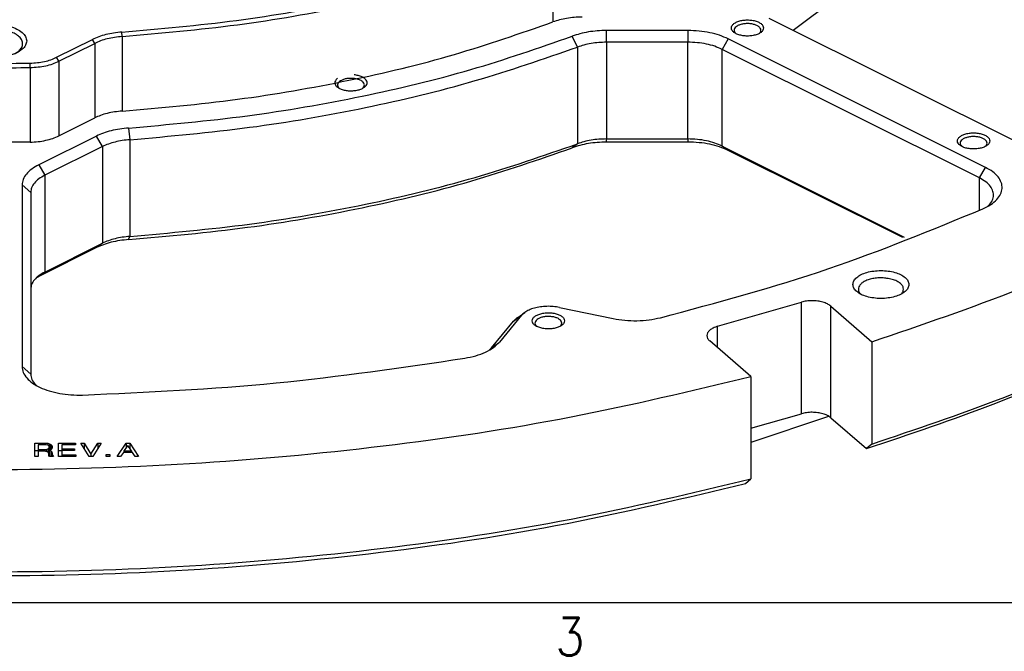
# Model space of a CAD drawing. Header units: inches. Extents: x -343 to 520, y -275 to 283.
# Tile 6 of 42: x -122 to -31, y -274 to -215. Entities that reach past the tile are written whole.
import ezdxf

# ---------------------------------------------------------------- set-up
doc = ezdxf.new("R2010")
doc.units = ezdxf.units.IN
doc.layers.add('1', color=7, linetype='Continuous')
doc.styles.add('CONVERTER_11', font='txt.shx', dxfattribs={"width": 0.9})

# ---------------------------------------------------------------- blocks, each defined once
blk = doc.blocks.new('0515-2034_4__134', base_point=(-127.635, -217.979))
at = {"color": 7, "linetype": 'Continuous'}
for p, q in [((-125.525, -216.844), (-126.2, -217.039)), ((-126.2, -217.039), (-125.525, -217.234)), ((-124.85, -216.649), (-125.525, -216.454)), ((-125.525, -216.454), (-125.525, -216.844)), ((-125.525, -216.844), (-125.525, -217.234)), ((-124.175, -216.454), (-124.85, -216.649)), ((-124.85, -216.649), (-124.85, -217.429)), ((-124.175, -216.844), (-124.175, -216.454)), ((-124.175, -216.844), (-124.175, -217.234)), ((-123.5, -217.039), (-124.175, -216.844)), ((-124.175, -217.234), (-123.5, -217.039)), ((-126.953, -217.933), (-127.095, -217.833)), ((-127.095, -217.833), (-126.849, -217.979)), ((-125.525, -217.234), (-125.525, -217.623)), ((-125.525, -217.623), (-124.85, -217.429)), ((-124.85, -217.429), (-124.175, -217.623)), ((-124.175, -217.623), (-124.175, -217.234)), ((-122.85, -217.979), (-122.605, -217.833)), ((-122.748, -217.934), (-122.605, -217.833))]:
    blk.add_line(p, q, dxfattribs=at)
blk.add_open_spline([(-122.605, -217.833), (-122.492, -217.742), (-122.284, -217.576), (-122.098, -217.234), (-122.091, -216.868), (-122.268, -216.526), (-122.59, -216.232), (-123.035, -215.989), (-123.58, -215.805), (-124.196, -215.69), (-124.85, -215.651), (-125.504, -215.69), (-126.12, -215.805), (-126.665, -215.989), (-127.11, -216.232), (-127.432, -216.526), (-127.609, -216.868), (-127.602, -217.234), (-127.416, -217.576), (-127.208, -217.742), (-127.095, -217.833)], degree=3, knots=[0, 0, 0, 0, 0.431161, 0.7939, 1.127127, 1.486342, 1.912254, 2.418235, 2.997558, 3.631415, 4.294123, 4.956832, 5.590688, 6.170011, 6.675992, 7.101904, 7.461119, 7.794346, 8.157085, 8.588246, 8.588246, 8.588246, 8.588246], dxfattribs=at)
blk = doc.blocks.new('E7018-22581_smp_connector_ring__143', base_point=(-216.35, -226.202))
at = {"color": 1, "linetype": 'Continuous'}
for p, q in [((-72.77, -208.071), (-72.77, -215.017)), ((-112.84, -216.37), (-112.881, -215.962)), ((-115.397, -217.007), (-115.609, -216.641)), ((-115.397, -217.007), (-115.397, -223.953)), ((-112.84, -216.37), (-112.84, -223.316)), ((-121.404, -219.256), (-121.416, -218.847)), ((-118.726, -218.672), (-118.939, -218.306)), ((-118.726, -218.672), (-118.726, -225.618)), ((-121.404, -219.256), (-121.404, -226.202))]:
    blk.add_line(p, q, dxfattribs=at)
at = {"color": 7, "linetype": 'Continuous'}
for p, q in [((-118.939, -218.306), (-115.609, -216.641)), ((-118.726, -218.672), (-115.397, -217.007)), ((-118.726, -225.618), (-115.397, -223.953)), ((-121.404, -226.202), (-128.296, -226.202))]:
    blk.add_line(p, q, dxfattribs=at)
for points, knots in [([(-112.881, -215.962), (-109.311, -215.647), (-102.261, -215.024), (-91.97, -213.225), (-82.174, -210.902), (-75.973, -208.744), (-72.951, -207.692)], [0, 0, 0, 0, 10.747141, 21.224477, 31.313678, 40.908629, 40.908629, 40.908629, 40.908629]), ([(-112.84, -216.37), (-109.257, -216.054), (-102.182, -215.429), (-91.855, -213.624), (-82.025, -211.292), (-75.803, -209.127), (-72.77, -208.071)], [0, 0, 0, 0, 10.784544, 21.298344, 31.422658, 41.051003, 41.051003, 41.051003, 41.051003]), ([(-121.725, -216.779), (-121.749, -216.639), (-121.8, -216.335), (-122.159, -215.955), (-122.66, -215.64), (-123.308, -215.401), (-124.052, -215.25), (-124.85, -215.199), (-125.648, -215.25), (-126.393, -215.401), (-127.039, -215.64), (-127.546, -215.955), (-127.887, -216.335), (-128.016, -216.779), (-127.887, -217.223), (-127.546, -217.603), (-127.039, -217.918), (-126.393, -218.158), (-125.648, -218.308), (-124.85, -218.359), (-124.052, -218.308), (-123.308, -218.158), (-122.66, -217.918), (-122.159, -217.603), (-121.8, -217.223), (-121.749, -216.919), (-121.725, -216.779)], [0, 0, 0, 0, 0.418189, 0.907549, 1.500299, 2.193506, 2.963191, 3.773751, 4.584311, 5.353996, 6.047203, 6.639953, 7.129314, 7.547502, 7.965691, 8.455051, 9.047801, 9.741008, 10.510693, 11.321253, 12.131813, 12.901498, 13.594705, 14.187455, 14.676816, 15.095004, 15.095004, 15.095004, 15.095004]), ([(-112.84, -223.316), (-109.257, -222.999), (-102.182, -222.375), (-91.855, -220.569), (-82.025, -218.238), (-75.803, -216.072), (-72.77, -215.017)], [0, 0, 0, 0, 10.784544, 21.298344, 31.422658, 41.051003, 41.051003, 41.051003, 41.051003]), ([(-70.061, -214.563), (-70.303, -214.569), (-70.781, -214.58), (-71.482, -214.67), (-72.148, -214.805), (-72.567, -214.948), (-72.77, -215.017)], [0, 0, 0, 0, 0.724297, 1.434522, 2.117262, 2.760468, 2.760468, 2.760468, 2.760468]), ([(-112.881, -215.962), (-113.134, -215.985), (-113.63, -216.031), (-114.345, -216.178), (-115.008, -216.37), (-115.414, -216.553), (-115.609, -216.641)], [0, 0, 0, 0, 0.760511, 1.493605, 2.186181, 2.827318, 2.827318, 2.827318, 2.827318]), ([(-112.84, -216.37), (-113.076, -216.392), (-113.541, -216.435), (-114.212, -216.573), (-114.834, -216.752), (-115.214, -216.924), (-115.397, -217.007)], [0, 0, 0, 0, 0.712979, 1.400255, 2.049545, 2.650611, 2.650611, 2.650611, 2.650611]), ([(-121.416, -218.847), (-121.187, -218.836), (-120.737, -218.816), (-120.085, -218.706), (-119.481, -218.548), (-119.114, -218.384), (-118.939, -218.306)], [0, 0, 0, 0, 0.686202, 1.351035, 1.978134, 2.553774, 2.553774, 2.553774, 2.553774]), ([(-121.404, -219.256), (-121.157, -219.245), (-120.67, -219.223), (-119.966, -219.104), (-119.313, -218.933), (-118.916, -218.757), (-118.726, -218.672)], [0, 0, 0, 0, 0.74184, 1.460578, 2.138524, 2.760837, 2.760837, 2.760837, 2.760837]), ([(-112.84, -223.316), (-113.076, -223.338), (-113.541, -223.381), (-114.212, -223.518), (-114.834, -223.698), (-115.214, -223.87), (-115.397, -223.953)], [0, 0, 0, 0, 0.712979, 1.400255, 2.049545, 2.650611, 2.650611, 2.650611, 2.650611]), ([(-121.404, -226.202), (-121.157, -226.191), (-120.67, -226.169), (-119.966, -226.049), (-119.313, -225.879), (-118.916, -225.702), (-118.726, -225.618)], [0, 0, 0, 0, 0.74184, 1.460578, 2.138524, 2.760837, 2.760837, 2.760837, 2.760837])]:
    blk.add_open_spline(points, degree=3, knots=knots, dxfattribs=at)
for points in [[(-128.284, -218.847), (-127.14, -218.863), (-124.85, -218.895), (-122.56, -218.863), (-121.416, -218.847)], [(-128.296, -219.256), (-127.147, -219.273), (-124.85, -219.305), (-122.553, -219.273), (-121.404, -219.256)]]:
    blk.add_open_spline(points, degree=3, dxfattribs=at)
blk = doc.blocks.new('N2398-62570_port_scale_rf_probe_card_ring__145', base_point=(-216.35, -226.202))
for name, p in [('E7018-22581_smp_connector_ring__143', (-216.35, -226.202)), ('0515-2034_4__134', (-127.635, -217.979))]:
    blk.add_blockref(name, p)
blk = doc.blocks.new('psrf_probe_card_unit__146', base_point=(-216.35, -226.202))
blk.add_blockref('N2398-62570_port_scale_rf_probe_card_ring__145', (-216.35, -226.202))
blk = doc.blocks.new('probecard_stiffener_1__147', base_point=(-277.25, -266.577))
at = {"color": 7, "linetype": 'Continuous'}
for p, q in [((-50.417, -215.792), (-46.475, -212.809)), ((-28.712, -226.644), (-52.645, -214.678)), ((-60.211, -215.811), (-67.788, -215.811)), ((-55.796, -216.062), (-55.778, -216.079)), ((-53.562, -216.08), (-53.522, -216.039)), ((-60.211, -216.904), (-67.788, -216.904)), ((-32.53, -228.554), (-56.463, -216.587)), ((-33.096, -229.529), (-57.029, -217.563)), ((-92.809, -220.261), (-92.85, -220.294)), ((-91.163, -219.949), (-91.253, -219.939)), ((-92.683, -221.161), (-92.665, -221.178)), ((-90.448, -221.178), (-90.415, -221.144)), ((-115.24, -225.639), (-120.598, -228.318)), ((-67.788, -225.911), (-60.211, -225.911)), ((-60.211, -226.203), (-67.788, -226.203)), ((-114.674, -226.614), (-120.032, -229.293)), ((-57.029, -226.57), (-40.076, -235.046)), ((-40.223, -235.099), (-56.463, -226.98)), ((-34.759, -226.581), (-34.742, -226.597)), ((-32.525, -226.598), (-32.486, -226.557)), ((-122.15, -230.191), (-122.15, -247.114)), ((-121.35, -230.884), (-121.35, -247.807)), ((-32.316, -232.186), (-32.306, -232.178)), ((-115.24, -236.031), (-120.598, -238.71)), ((-120.032, -238.3), (-114.674, -235.621)), ((-120.812, -238.825), (-120.784, -238.808)), ((-120.784, -238.808), (-120.598, -238.71)), ((-44.195, -240.298), (-44.073, -240.389)), ((-72.154, -241.599), (-67.163, -242.633)), ((-57.447, -243.357), (-49.653, -241.107)), ((-46.921, -241.473), (-43.09, -244.791)), ((-75.682, -242.33), (-77.75, -244.825)), ((-76.045, -242.529), (-75.392, -242.067)), ((-78.489, -245.365), (-76.421, -242.869)), ((-74.314, -243.334), (-74.296, -243.351)), ((-72.08, -243.352), (-72.04, -243.311)), ((-54.349, -248.041), (-58.179, -244.723)), ((-43.09, -244.791), (-43.09, -254.317)), ((-78.684, -245.57), (-78.675, -245.562)), ((-54.349, -248.041), (-54.349, -257.567)), ((-120.904, -248.784), (-120.809, -248.873)), ((-54.349, -252.855), (-49.653, -251.499)), ((-46.921, -251.865), (-43.591, -254.749)), ((-120.973, -255.484), (-120.973, -254.234)), ((-120.973, -254.234), (-119.989, -254.234)), ((-120.664, -254.391), (-120.664, -254.828)), ((-120.073, -254.391), (-120.664, -254.391)), ((-119.904, -254.406), (-120.073, -254.391)), ((-119.989, -254.234), (-119.764, -254.25)), ((-119.989, -254.234), (-119.989, -254.399)), ((-119.764, -254.438), (-119.904, -254.406)), ((-119.764, -254.25), (-119.764, -254.438)), ((-119.764, -254.25), (-119.595, -254.297)), ((-119.679, -254.484), (-119.764, -254.438)), ((-119.623, -254.563), (-119.679, -254.484)), ((-119.623, -254.656), (-119.623, -254.563)), ((-119.595, -254.297), (-119.482, -254.359)), ((-119.595, -254.297), (-119.595, -254.897)), ((-119.482, -254.359), (-119.37, -254.453)), ((-119.482, -254.359), (-119.482, -254.859)), ((-119.37, -254.453), (-119.342, -254.563)), ((-119.37, -254.453), (-119.37, -254.766)), ((-119.342, -254.563), (-119.342, -254.656)), ((-118.779, -255.484), (-118.779, -254.234)), ((-118.779, -254.234), (-117.176, -254.234)), ((-117.176, -254.391), (-118.47, -254.391)), ((-118.47, -254.391), (-118.47, -254.766)), ((-117.176, -254.234), (-117.176, -254.391)), ((-116.698, -254.234), (-116.389, -254.234)), ((-115.91, -255.484), (-116.698, -254.234)), ((-116.389, -254.234), (-116.389, -254.726)), ((-116.389, -254.234), (-115.742, -255.25)), ((-115.742, -255.25), (-115.095, -254.234)), ((-114.785, -254.234), (-115.573, -255.484)), ((-115.095, -254.234), (-114.785, -254.234)), ((-115.095, -254.234), (-115.095, -254.726)), ((-113.295, -255.484), (-112.479, -254.234)), ((-112.31, -254.453), (-112.676, -254.953)), ((-112.479, -254.234), (-112.479, -254.684)), ((-112.479, -254.234), (-112.141, -254.234)), ((-111.973, -254.953), (-112.31, -254.453)), ((-112.141, -254.234), (-112.141, -254.703)), ((-112.141, -254.234), (-111.326, -255.484)), ((-43.09, -254.317), (-43.591, -254.749)), ((-120.973, -254.927), (-120.664, -254.927)), ((-120.664, -255.484), (-120.973, -255.484)), ((-120.664, -254.828), (-120.664, -254.984)), ((-120.664, -254.828), (-120.073, -254.828)), ((-120.664, -254.984), (-120.664, -255.484)), ((-120.129, -254.984), (-120.664, -254.984)), ((-119.96, -255), (-120.129, -254.984)), ((-120.073, -254.828), (-119.904, -254.813)), ((-120.073, -254.828), (-120.073, -254.99)), ((-119.82, -255.031), (-119.96, -255)), ((-119.904, -254.813), (-119.764, -254.781)), ((-119.904, -254.813), (-119.904, -255.013)), ((-119.735, -255.078), (-119.82, -255.031)), ((-119.764, -254.781), (-119.679, -254.734)), ((-119.764, -254.781), (-119.764, -255.063)), ((-119.679, -255.156), (-119.735, -255.078)), ((-119.679, -254.734), (-119.623, -254.656)), ((-119.679, -254.734), (-119.679, -255.156)), ((-119.679, -255.25), (-119.679, -255.156)), ((-119.651, -255.375), (-119.679, -255.25)), ((-119.595, -255.484), (-119.651, -255.375)), ((-119.647, -255.383), (-119.623, -255.349)), ((-119.623, -254.656), (-119.623, -254.906)), ((-119.482, -254.859), (-119.623, -254.906)), ((-119.623, -254.906), (-119.482, -254.953)), ((-119.623, -254.906), (-119.623, -255.43)), ((-119.229, -255.484), (-119.595, -255.484)), ((-119.37, -254.766), (-119.482, -254.859)), ((-119.482, -254.953), (-119.482, -255.484)), ((-119.482, -254.953), (-119.37, -255.047)), ((-119.342, -254.656), (-119.37, -254.766)), ((-119.37, -255.047), (-119.342, -255.156)), ((-119.37, -255.047), (-119.37, -255.484)), ((-119.342, -255.156), (-119.342, -255.25)), ((-119.342, -255.25), (-119.342, -255.484)), ((-119.342, -255.25), (-119.314, -255.359)), ((-119.314, -255.359), (-119.314, -255.484)), ((-119.314, -255.359), (-119.229, -255.484)), ((-118.779, -254.927), (-118.47, -254.927)), ((-117.148, -255.484), (-118.779, -255.484)), ((-118.47, -254.766), (-118.47, -254.922)), ((-118.47, -254.766), (-117.289, -254.766)), ((-118.47, -254.922), (-118.47, -255.328)), ((-117.289, -254.922), (-118.47, -254.922)), ((-118.47, -255.328), (-117.148, -255.328)), ((-118.47, -255.328), (-118.47, -255.484)), ((-117.289, -254.766), (-117.289, -254.922)), ((-117.148, -255.328), (-117.148, -255.484)), ((-115.573, -255.484), (-115.91, -255.484)), ((-115.742, -255.25), (-115.742, -255.484)), ((-114.335, -255.297), (-113.998, -255.297)), ((-114.335, -255.484), (-114.335, -255.297)), ((-113.998, -255.484), (-114.335, -255.484)), ((-113.998, -255.297), (-113.998, -255.484)), ((-112.985, -255.484), (-113.295, -255.484)), ((-112.732, -255.109), (-112.985, -255.484)), ((-111.888, -255.109), (-112.732, -255.109)), ((-112.676, -254.953), (-112.676, -255.109)), ((-112.676, -254.953), (-111.973, -254.953)), ((-111.973, -254.953), (-111.973, -255.109)), ((-111.635, -255.484), (-111.888, -255.109)), ((-111.326, -255.484), (-111.635, -255.484)), ((-54.849, -257.999), (-54.349, -257.567))]:
    blk.add_line(p, q, dxfattribs=at)
at = {"color": 1, "linetype": 'Continuous'}
for p, q in [((-67.788, -216.904), (-67.788, -215.811)), ((-60.211, -215.811), (-60.211, -216.904)), ((-70.491, -217.355), (-70.971, -216.342)), ((-67.788, -216.904), (-67.788, -225.911)), ((-60.211, -225.911), (-60.211, -216.904)), ((-56.463, -216.587), (-57.029, -217.563)), ((-70.491, -217.355), (-70.491, -226.362)), ((-57.029, -226.57), (-57.029, -217.563)), ((-112.237, -224.889), (-112.125, -225.978)), ((-114.674, -226.614), (-115.24, -225.639)), ((-112.125, -225.978), (-112.125, -234.984)), ((-67.788, -226.203), (-67.788, -225.911)), ((-60.211, -225.911), (-60.211, -226.203)), ((-114.674, -226.614), (-114.674, -235.621)), ((-70.491, -226.362), (-70.971, -226.735)), ((-56.463, -226.98), (-57.029, -226.57)), ((-120.598, -228.318), (-120.032, -229.293)), ((-33.096, -229.529), (-32.53, -228.554)), ((-120.032, -229.293), (-120.032, -238.3)), ((-33.096, -232.531), (-33.096, -229.529)), ((-121.35, -230.884), (-122.15, -230.191)), ((-112.237, -235.281), (-112.125, -234.984)), ((-114.674, -235.621), (-115.24, -236.031)), ((-120.032, -238.3), (-120.598, -238.71)), ((-49.653, -251.499), (-49.653, -241.107)), ((-46.921, -251.865), (-46.921, -241.473)), ((-76.421, -242.869), (-75.682, -242.33)), ((-57.447, -245.357), (-57.447, -243.357)), ((-78.489, -245.365), (-77.75, -244.825)), ((-122.15, -247.114), (-121.35, -247.807))]:
    blk.add_line(p, q, dxfattribs=at)
at = {"color": 7, "linetype": 'Continuous'}
for points, knots in [([(-43.09, -244.791), (-38.46, -243.217), (-29.46, -240.159), (-16.852, -234.459), (-5.548, -228.155), (4.288, -221.24), (12.561, -213.814), (19.104, -205.935), (24.026, -197.731), (25.751, -191.874), (26.587, -189.037)], [0, 0, 0, 0, 14.663837, 28.502462, 41.442015, 53.441769, 64.503168, 74.680848, 84.094437, 92.936801, 92.936801, 92.936801, 92.936801]), ([(-53.17, -215.575), (-53.184, -215.501), (-53.214, -215.34), (-53.419, -215.145), (-53.699, -214.99), (-54.057, -214.879), (-54.46, -214.822), (-54.88, -214.822), (-55.283, -214.879), (-55.64, -214.99), (-55.923, -215.145), (-56.118, -215.34), (-56.193, -215.575), (-56.118, -215.81), (-55.923, -216.004), (-55.64, -216.16), (-55.283, -216.27), (-54.88, -216.327), (-54.46, -216.327), (-54.057, -216.27), (-53.699, -216.16), (-53.419, -216.004), (-53.214, -215.81), (-53.184, -215.648), (-53.17, -215.575)], [0, 0, 0, 0, 0.219862, 0.48285, 0.805647, 1.182902, 1.596944, 2.023888, 2.43793, 2.815186, 3.137982, 3.400971, 3.620832, 3.840694, 4.103682, 4.426479, 4.803735, 5.217776, 5.644721, 6.058762, 6.436018, 6.758815, 7.021803, 7.241665, 7.241665, 7.241665, 7.241665]), ([(-53.522, -216.039), (-53.484, -215.985), (-53.41, -215.88), (-53.422, -215.675), (-53.546, -215.499), (-53.751, -215.355), (-54.025, -215.246), (-54.347, -215.179), (-54.695, -215.158), (-55.04, -215.186), (-55.357, -215.259), (-55.622, -215.374), (-55.817, -215.522), (-55.927, -215.703), (-55.92, -215.908), (-55.839, -216.009), (-55.796, -216.062)], [0, 0, 0, 0, 0.195366, 0.37337, 0.574024, 0.821358, 1.117639, 1.451762, 1.805555, 2.157803, 2.487516, 2.777255, 3.01736, 3.212726, 3.390731, 3.591385, 3.591385, 3.591385, 3.591385]), ([(-67.788, -215.811), (-68.071, -215.817), (-68.633, -215.83), (-69.457, -215.936), (-70.24, -216.095), (-70.732, -216.261), (-70.971, -216.342)], [0, 0, 0, 0, 0.850732, 1.685026, 2.48721, 3.243193, 3.243193, 3.243193, 3.243193]), ([(-56.463, -216.587), (-56.728, -216.47), (-57.283, -216.225), (-58.198, -215.994), (-59.185, -215.839), (-59.865, -215.821), (-60.211, -215.811)], [0, 0, 0, 0, 0.868131, 1.81659, 2.822204, 3.857436, 3.857436, 3.857436, 3.857436]), ([(-112.237, -224.889), (-108.549, -224.561), (-101.266, -223.912), (-90.633, -222.051), (-80.509, -219.651), (-74.097, -217.427), (-70.971, -216.342)], [0, 0, 0, 0, 11.10297, 21.92821, 32.355186, 42.275722, 42.275722, 42.275722, 42.275722]), ([(-67.788, -216.904), (-68.028, -216.909), (-68.506, -216.92), (-69.205, -217.01), (-69.87, -217.145), (-70.288, -217.286), (-70.491, -217.355)], [0, 0, 0, 0, 0.72232, 1.430683, 2.111782, 2.753654, 2.753654, 2.753654, 2.753654]), ([(-57.029, -217.563), (-57.254, -217.463), (-57.725, -217.255), (-58.502, -217.06), (-59.339, -216.928), (-59.917, -216.912), (-60.211, -216.904)], [0, 0, 0, 0, 0.737092, 1.542388, 2.396211, 3.275182, 3.275182, 3.275182, 3.275182]), ([(-112.125, -225.978), (-108.404, -225.646), (-101.055, -224.992), (-90.328, -223.114), (-80.113, -220.693), (-73.644, -218.449), (-70.491, -217.355)], [0, 0, 0, 0, 11.201993, 22.123779, 32.643749, 42.652763, 42.652763, 42.652763, 42.652763]), ([(-92.85, -220.294), (-92.91, -220.353), (-93.02, -220.462), (-93.078, -220.693), (-92.997, -220.917), (-92.807, -221.104), (-92.532, -221.255), (-92.189, -221.364), (-91.8, -221.423), (-91.393, -221.428), (-90.998, -221.379), (-90.643, -221.28), (-90.354, -221.136), (-90.146, -220.957), (-90.04, -220.739), (-90.072, -220.507), (-90.227, -220.306), (-90.473, -220.142), (-90.794, -220.015), (-91.035, -219.972), (-91.163, -219.949)], [0, 0, 0, 0, 0.247926, 0.458751, 0.673306, 0.929731, 1.242348, 1.606249, 2.005618, 2.418982, 2.822909, 3.195275, 3.518807, 3.785903, 4.006346, 4.214242, 4.45261, 4.744733, 5.09153, 5.480375, 5.480375, 5.480375, 5.480375]), ([(-90.415, -221.144), (-90.375, -221.09), (-90.299, -220.986), (-90.306, -220.78), (-90.427, -220.602), (-90.632, -220.457), (-90.905, -220.347), (-91.227, -220.278), (-91.575, -220.257), (-91.921, -220.283), (-92.24, -220.356), (-92.506, -220.471), (-92.703, -220.619), (-92.813, -220.801), (-92.807, -221.007), (-92.726, -221.107), (-92.683, -221.161)], [0, 0, 0, 0, 0.197205, 0.37561, 0.575599, 0.822147, 1.118057, 1.452392, 1.806945, 2.160359, 2.491445, 2.782537, 3.023773, 3.219908, 3.398381, 3.599522, 3.599522, 3.599522, 3.599522]), ([(-112.237, -224.889), (-112.516, -224.915), (-113.062, -224.966), (-113.848, -225.128), (-114.579, -225.339), (-115.025, -225.542), (-115.24, -225.639)], [0, 0, 0, 0, 0.837211, 1.64419, 2.406601, 3.112497, 3.112497, 3.112497, 3.112497]), ([(-112.125, -225.978), (-112.361, -226), (-112.825, -226.043), (-113.493, -226.181), (-114.113, -226.36), (-114.492, -226.532), (-114.674, -226.614)], [0, 0, 0, 0, 0.710839, 1.39601, 2.04334, 2.642686, 2.642686, 2.642686, 2.642686]), ([(-67.788, -226.203), (-68.071, -226.21), (-68.633, -226.223), (-69.457, -226.328), (-70.24, -226.487), (-70.732, -226.654), (-70.971, -226.735)], [0, 0, 0, 0, 0.850732, 1.685026, 2.48721, 3.243193, 3.243193, 3.243193, 3.243193]), ([(-67.788, -225.911), (-68.028, -225.916), (-68.506, -225.927), (-69.205, -226.016), (-69.87, -226.151), (-70.288, -226.293), (-70.491, -226.362)], [0, 0, 0, 0, 0.72232, 1.430683, 2.111782, 2.753654, 2.753654, 2.753654, 2.753654]), ([(-57.029, -226.57), (-57.254, -226.47), (-57.725, -226.262), (-58.502, -226.066), (-59.339, -225.934), (-59.917, -225.919), (-60.211, -225.911)], [0, 0, 0, 0, 0.737092, 1.542388, 2.396211, 3.275182, 3.275182, 3.275182, 3.275182]), ([(-56.463, -226.98), (-56.728, -226.862), (-57.283, -226.617), (-58.198, -226.387), (-59.185, -226.232), (-59.865, -226.213), (-60.211, -226.203)], [0, 0, 0, 0, 0.868131, 1.81659, 2.822204, 3.857436, 3.857436, 3.857436, 3.857436]), ([(-32.133, -226.093), (-32.147, -226.019), (-32.178, -225.858), (-32.382, -225.664), (-32.662, -225.508), (-33.02, -225.398), (-33.423, -225.34), (-33.843, -225.34), (-34.247, -225.398), (-34.603, -225.508), (-34.887, -225.664), (-35.081, -225.858), (-35.157, -226.093), (-35.081, -226.328), (-34.887, -226.522), (-34.603, -226.678), (-34.247, -226.788), (-33.843, -226.845), (-33.423, -226.845), (-33.02, -226.788), (-32.662, -226.678), (-32.382, -226.522), (-32.178, -226.328), (-32.147, -226.166), (-32.133, -226.093)], [0, 0, 0, 0, 0.219862, 0.48285, 0.805647, 1.182902, 1.596944, 2.023888, 2.43793, 2.815186, 3.137982, 3.400971, 3.620832, 3.840694, 4.103682, 4.426479, 4.803735, 5.217776, 5.644721, 6.058762, 6.436018, 6.758815, 7.021803, 7.241665, 7.241665, 7.241665, 7.241665]), ([(-32.486, -226.557), (-32.447, -226.503), (-32.374, -226.398), (-32.385, -226.193), (-32.509, -226.017), (-32.715, -225.873), (-32.989, -225.764), (-33.311, -225.697), (-33.658, -225.676), (-34.004, -225.704), (-34.32, -225.777), (-34.585, -225.892), (-34.781, -226.04), (-34.89, -226.222), (-34.883, -226.427), (-34.802, -226.527), (-34.759, -226.581)], [0, 0, 0, 0, 0.195367, 0.373371, 0.574025, 0.821357, 1.117637, 1.451761, 1.805554, 2.157801, 2.487516, 2.777256, 3.017362, 3.212729, 3.390733, 3.591387, 3.591387, 3.591387, 3.591387]), ([(-112.237, -235.281), (-108.549, -234.953), (-101.266, -234.304), (-90.633, -232.443), (-80.509, -230.043), (-74.097, -227.819), (-70.971, -226.735)], [0, 0, 0, 0, 11.10297, 21.92821, 32.355186, 42.275722, 42.275722, 42.275722, 42.275722]), ([(-112.125, -234.984), (-108.404, -234.653), (-101.055, -233.999), (-90.328, -232.121), (-80.113, -229.7), (-73.644, -227.456), (-70.491, -226.362)], [0, 0, 0, 0, 11.201993, 22.123779, 32.643749, 42.652763, 42.652763, 42.652763, 42.652763]), ([(-120.598, -228.318), (-120.824, -228.442), (-121.247, -228.676), (-121.745, -229.136), (-122.083, -229.644), (-122.129, -230.015), (-122.15, -230.191)], [0, 0, 0, 0, 0.771818, 1.442473, 2.023931, 2.550855, 2.550855, 2.550855, 2.550855]), ([(-32.761, -232.41), (-32.512, -232.288), (-32.047, -232.059), (-31.48, -231.595), (-31.1, -231.079), (-30.941, -230.513), (-31.029, -229.939), (-31.348, -229.406), (-31.861, -228.925), (-32.296, -228.683), (-32.53, -228.554)], [0, 0, 0, 0, 0.830917, 1.552777, 2.17366, 2.726728, 3.270145, 3.866367, 4.556699, 5.355877, 5.355877, 5.355877, 5.355877]), ([(-120.032, -229.293), (-120.224, -229.399), (-120.583, -229.597), (-121.006, -229.988), (-121.294, -230.419), (-121.332, -230.734), (-121.35, -230.884)], [0, 0, 0, 0, 0.655317, 1.224742, 1.718432, 2.16582, 2.16582, 2.16582, 2.16582]), ([(-32.306, -232.178), (-32.176, -232.039), (-31.931, -231.777), (-31.752, -231.276), (-31.797, -230.764), (-32.062, -230.286), (-32.507, -229.857), (-32.89, -229.644), (-33.096, -229.529)], [0, 0, 0, 0, 0.568618, 1.066105, 1.54457, 2.065082, 2.67009, 3.375293, 3.375293, 3.375293, 3.375293]), ([(-62.764, -242.555), (-57.504, -241.141), (-47.287, -238.396), (-37.506, -234.366), (-32.761, -232.41)], [0, 0, 0, 0, 16.322118, 31.700691, 31.700691, 31.700691, 31.700691]), ([(-43.09, -254.317), (-39.034, -252.951), (-31.116, -250.285), (-19.921, -245.413), (-9.644, -240.138), (-3.426, -236.006), (-0.416, -234.005)], [0, 0, 0, 0, 12.835537, 25.051653, 36.595598, 47.432618, 47.432618, 47.432618, 47.432618]), ([(-112.237, -235.281), (-112.516, -235.307), (-113.062, -235.359), (-113.848, -235.521), (-114.579, -235.732), (-115.025, -235.934), (-115.24, -236.031)], [0, 0, 0, 0, 0.837211, 1.64419, 2.406601, 3.112497, 3.112497, 3.112497, 3.112497]), ([(-112.125, -234.984), (-112.361, -235.007), (-112.825, -235.05), (-113.493, -235.188), (-114.113, -235.367), (-114.492, -235.539), (-114.674, -235.621)], [0, 0, 0, 0, 0.710839, 1.39601, 2.04334, 2.642686, 2.642686, 2.642686, 2.642686]), ([(-43.591, -254.749), (-39.564, -253.393), (-31.706, -250.745), (-20.594, -245.907), (-10.393, -240.671), (-4.221, -236.569), (-1.232, -234.582)], [0, 0, 0, 0, 12.740599, 24.866602, 36.325746, 47.083602, 47.083602, 47.083602, 47.083602]), ([(-120.032, -238.3), (-120.224, -238.406), (-120.583, -238.604), (-121.006, -238.995), (-121.294, -239.426), (-121.332, -239.741), (-121.35, -239.891)], [0, 0, 0, 0, 0.655317, 1.224742, 1.718432, 2.16582, 2.16582, 2.16582, 2.16582]), ([(-39.655, -239.463), (-39.675, -239.347), (-39.718, -239.094), (-40.016, -238.778), (-40.433, -238.515), (-40.972, -238.316), (-41.591, -238.192), (-42.255, -238.149), (-42.919, -238.192), (-43.539, -238.316), (-44.076, -238.515), (-44.498, -238.778), (-44.781, -239.094), (-44.889, -239.463), (-44.781, -239.833), (-44.498, -240.149), (-44.076, -240.411), (-43.539, -240.61), (-42.919, -240.735), (-42.255, -240.778), (-41.591, -240.735), (-40.972, -240.61), (-40.433, -240.411), (-40.016, -240.149), (-39.718, -239.833), (-39.675, -239.58), (-39.655, -239.463)], [0, 0, 0, 0, 0.347933, 0.755081, 1.248249, 1.824997, 2.465375, 3.139761, 3.814147, 4.454525, 5.031273, 5.524441, 5.931589, 6.279522, 6.627455, 7.034603, 7.52777, 8.104519, 8.744897, 9.419283, 10.093668, 10.734046, 11.310795, 11.803963, 12.211111, 12.559044, 12.559044, 12.559044, 12.559044]), ([(-41.451, -238.926), (-41.609, -238.9), (-41.93, -238.847), (-42.418, -238.841), (-42.897, -238.886), (-43.341, -238.987), (-43.729, -239.135), (-44.039, -239.325), (-44.258, -239.549), (-44.368, -239.805), (-44.348, -240.078), (-44.248, -240.222), (-44.195, -240.298)], [0, 0, 0, 0, 0.479824, 0.973196, 1.459757, 1.919824, 2.336532, 2.69844, 3.003334, 3.263873, 3.511272, 3.784019, 3.784019, 3.784019, 3.784019]), ([(-40.315, -240.298), (-40.257, -240.214), (-40.147, -240.052), (-40.151, -239.742), (-40.314, -239.465), (-40.601, -239.231), (-40.99, -239.041), (-41.291, -238.966), (-41.451, -238.926)], [0, 0, 0, 0, 0.300387, 0.574491, 0.874878, 1.237484, 1.670881, 2.165029, 2.165029, 2.165029, 2.165029]), ([(-72.154, -241.599), (-72.348, -241.566), (-72.74, -241.5), (-73.339, -241.488), (-73.93, -241.536), (-74.483, -241.651), (-74.979, -241.815), (-75.26, -241.987), (-75.392, -242.067)], [0, 0, 0, 0, 0.587695, 1.192324, 1.791202, 2.362163, 2.885695, 3.34746, 3.34746, 3.34746, 3.34746]), ([(-46.921, -241.473), (-47.024, -241.399), (-47.248, -241.239), (-47.667, -241.092), (-48.142, -240.994), (-48.653, -240.963), (-49.164, -240.991), (-49.493, -241.069), (-49.653, -241.107)], [0, 0, 0, 0, 0.37936, 0.823013, 1.315611, 1.834369, 2.353127, 2.845726, 2.845726, 2.845726, 2.845726]), ([(-76.045, -242.529), (-76.116, -242.582), (-76.253, -242.683), (-76.367, -242.809), (-76.421, -242.869)], [0, 0, 0, 0, 0.2647056, 0.5083479, 0.5083479, 0.5083479, 0.5083479]), ([(-75.392, -242.067), (-75.447, -242.108), (-75.552, -242.186), (-75.64, -242.283), (-75.682, -242.33)], [0, 0, 0, 0, 0.2042012, 0.3921536, 0.3921536, 0.3921536, 0.3921536]), ([(-71.688, -242.846), (-71.702, -242.773), (-71.732, -242.611), (-71.937, -242.417), (-72.217, -242.261), (-72.575, -242.151), (-72.978, -242.094), (-73.398, -242.094), (-73.801, -242.151), (-74.158, -242.261), (-74.442, -242.417), (-74.636, -242.611), (-74.711, -242.846), (-74.636, -243.081), (-74.442, -243.276), (-74.158, -243.431), (-73.801, -243.542), (-73.398, -243.599), (-72.978, -243.599), (-72.575, -243.542), (-72.217, -243.431), (-71.937, -243.276), (-71.732, -243.081), (-71.702, -242.92), (-71.688, -242.846)], [0, 0, 0, 0, 0.219862, 0.48285, 0.805647, 1.182902, 1.596944, 2.023888, 2.43793, 2.815186, 3.137982, 3.400971, 3.620832, 3.840694, 4.103682, 4.426479, 4.803735, 5.217776, 5.644721, 6.058762, 6.436018, 6.758815, 7.021803, 7.241665, 7.241665, 7.241665, 7.241665]), ([(-72.04, -243.311), (-72.002, -243.256), (-71.928, -243.152), (-71.94, -242.947), (-72.064, -242.771), (-72.27, -242.627), (-72.543, -242.518), (-72.866, -242.45), (-73.213, -242.43), (-73.558, -242.457), (-73.875, -242.531), (-74.14, -242.645), (-74.335, -242.794), (-74.445, -242.975), (-74.438, -243.18), (-74.357, -243.281), (-74.314, -243.334)], [0, 0, 0, 0, 0.195366, 0.373371, 0.574024, 0.821357, 1.117637, 1.45176, 1.805552, 2.1578, 2.487514, 2.777254, 3.01736, 3.212727, 3.390731, 3.591384, 3.591384, 3.591384, 3.591384]), ([(-67.163, -242.633), (-66.802, -242.695), (-66.069, -242.82), (-64.949, -242.849), (-63.837, -242.781), (-63.117, -242.629), (-62.764, -242.555)], [0, 0, 0, 0, 1.098384, 2.228837, 3.352853, 4.432451, 4.432451, 4.432451, 4.432451]), ([(-57.447, -243.357), (-57.588, -243.404), (-57.849, -243.492), (-58.172, -243.696), (-58.391, -243.939), (-58.473, -244.223), (-58.392, -244.51), (-58.254, -244.648), (-58.179, -244.723)], [0, 0, 0, 0, 0.443653, 0.823013, 1.136203, 1.403844, 1.671485, 1.984675, 1.984675, 1.984675, 1.984675]), ([(-80.971, -246.325), (-80.625, -246.257), (-79.961, -246.125), (-79.061, -245.785), (-78.3, -245.377), (-77.924, -245), (-77.75, -244.825)], [0, 0, 0, 0, 1.056683, 2.024724, 2.880986, 3.616959, 3.616959, 3.616959, 3.616959]), ([(-78.675, -245.562), (-78.642, -245.53), (-78.577, -245.467), (-78.518, -245.399), (-78.489, -245.365)], [0, 0, 0, 0, 0.1380548, 0.2711942, 0.2711942, 0.2711942, 0.2711942]), ([(-116.532, -249.76), (-110.521, -249.483), (-98.609, -248.935), (-86.813, -247.19), (-80.971, -246.325)], [0, 0, 0, 0, 18.041602, 35.747438, 35.747438, 35.747438, 35.747438]), ([(-122.15, -247.114), (-122.127, -247.298), (-122.078, -247.685), (-121.712, -248.21), (-121.175, -248.678), (-120.462, -249.078), (-119.607, -249.399), (-118.641, -249.627), (-117.603, -249.761), (-116.892, -249.76), (-116.532, -249.76)], [0, 0, 0, 0, 0.547563, 1.155713, 1.861694, 2.676827, 3.593738, 4.592921, 5.647208, 6.725003, 6.725003, 6.725003, 6.725003]), ([(-195.351, -248.041), (-189.796, -249.366), (-178.499, -252.06), (-161.035, -254.677), (-143.076, -256.326), (-124.85, -256.865), (-106.624, -256.326), (-88.665, -254.677), (-71.201, -252.06), (-59.904, -249.366), (-54.349, -248.041)], [0, 0, 0, 0, 17.128302, 34.828656, 52.918938, 71.206718, 89.494498, 107.584779, 125.285133, 142.413435, 142.413435, 142.413435, 142.413435]), ([(-121.35, -247.807), (-121.327, -247.98), (-121.277, -248.349), (-121.033, -248.633), (-120.904, -248.784)], [0, 0, 0, 0, 0.513226, 1.093681, 1.093681, 1.093681, 1.093681]), ([(-46.921, -251.865), (-47.024, -251.791), (-47.248, -251.631), (-47.667, -251.485), (-48.142, -251.386), (-48.653, -251.355), (-49.164, -251.383), (-49.493, -251.461), (-49.653, -251.499)], [0, 0, 0, 0, 0.37936, 0.823013, 1.315611, 1.834369, 2.353127, 2.845726, 2.845726, 2.845726, 2.845726]), ([(-195.351, -257.567), (-189.796, -258.892), (-178.499, -261.587), (-161.035, -264.203), (-143.076, -265.852), (-124.85, -266.391), (-106.624, -265.852), (-88.665, -264.203), (-71.201, -261.587), (-59.904, -258.892), (-54.349, -257.567)], [0, 0, 0, 0, 17.128302, 34.828656, 52.918938, 71.206718, 89.494498, 107.584779, 125.285133, 142.413435, 142.413435, 142.413435, 142.413435]), ([(-194.851, -257.999), (-189.334, -259.314), (-178.117, -261.988), (-160.777, -264.585), (-142.946, -266.221), (-124.85, -266.756), (-106.754, -266.221), (-88.923, -264.585), (-71.583, -261.988), (-60.366, -259.314), (-54.849, -257.999)], [0, 0, 0, 0, 17.007288, 34.581904, 52.543217, 70.700388, 88.857559, 106.818872, 124.393488, 141.400776, 141.400776, 141.400776, 141.400776])]:
    blk.add_open_spline(points, degree=3, knots=knots, dxfattribs=at)
blk = doc.blocks.new('probe_card_stiffener_E7018-24155__148', base_point=(-277.25, -266.577))
blk.add_blockref('probecard_stiffener_1__147', (-277.25, -266.577))
blk = doc.blocks.new('probe_card_stiffner_assy_E7018-64155__150', base_point=(-277.25, -266.577))
blk.add_blockref('probe_card_stiffener_E7018-24155__148', (-277.25, -266.577))
blk = doc.blocks.new('probe_card_E7018-96550__151', base_point=(-255.72, -254.18))
at = {"color": 7, "linetype": 'Continuous'}
for p, q in [((-195.352, -254.015), (-202.784, -251.87)), ((-47.12, -251.742), (-54.349, -254.18))]:
    blk.add_line(p, q, dxfattribs=at)
blk = doc.blocks.new('probe_card_assy__152', base_point=(-277.25, -266.577))
for name, p in [('probe_card_stiffner_assy_E7018-64155__150', (-277.25, -266.577)), ('psrf_probe_card_unit__146', (-216.35, -226.202)), ('probe_card_E7018-96550__151', (-255.72, -254.18))]:
    blk.add_blockref(name, p)
blk = doc.blocks.new('gen2', base_point=(-124.85, -182))
blk.add_blockref('probe_card_assy__152', (-277.25, -266.577))
blk = doc.blocks.new('Drawing_Grid_Zones', base_point=(-248.717, -265.13))
at = {"layer": '1', "color": 4, "insert": (-71.177, -272.265), "char_height": 3.5, "attachment_point": 5, "line_spacing_factor": 1.080432, "style": 'CONVERTER_11'}
blk.add_mtext('3', dxfattribs=at)
blk = doc.blocks.new('D_Size_Verigy_Frame', base_point=(-248.717, -265.13))
at = {"layer": '1', "color": 7, "linetype": 'Continuous'}
blk.add_line((-334.084, -269.09), (510.816, -269.09), dxfattribs=at)
at = {"layer": '1'}
blk.add_blockref('Drawing_Grid_Zones', (-248.717, -265.13), dxfattribs=at)
blk = doc.blocks.new('1')
for name, p in [('D_Size_Verigy_Frame', (-248.717, -265.13)), ('gen2', (-124.85, -182))]:
    blk.add_blockref(name, p)

msp = doc.modelspace()

# ---------------------------------------------------------------- block references
at = {"layer": '1'}
msp.add_blockref('1', (0, 0), dxfattribs=at)

doc.saveas('drawing.dxf')
